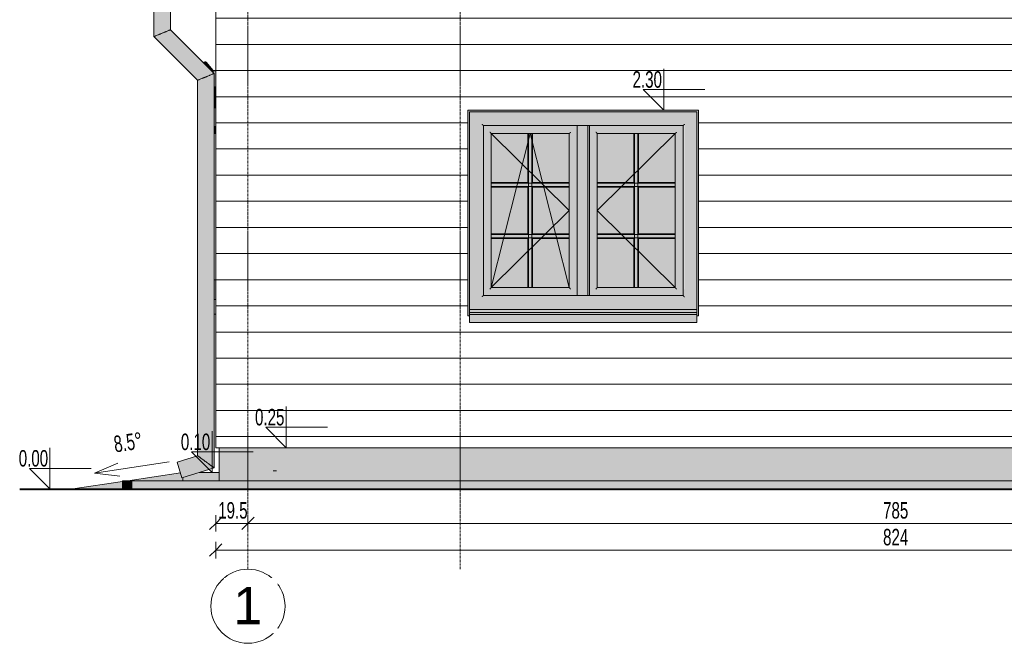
# Model space of a CAD drawing. Header units: centimetres. Extents: x 63272 to 70946, y -123 to 53714.
# Tile 9 of 50: x 64772 to 65369, y -94 to 285. Entities that reach past the tile are written whole.
import ezdxf

# ---------------------------------------------------------------- set-up
doc = ezdxf.new("R2010")
doc.units = ezdxf.units.CM
doc.linetypes.add('Linia siatki', pattern=[2.2225, 1.27, -0.3175, 0.3175, -0.3175])
for name, color, linetype, lineweight in [('A-ANNO-DIMS', 7, 'Continuous', 5), ('A-ANNO-DIMS-50', 7, 'Continuous', 5), ('A-FLOR', 7, 'Continuous', 5), ('A-FLOR-LEVL', 7, 'Continuous', 5), ('A-GENM', 7, 'Continuous', 5), ('A-GLAZ', 7, 'Continuous', 5), ('A-WALL', 7, 'Continuous', 5), ('A-WALL-PATT', 7, 'Continuous', 5), ('C-TOPO', 7, 'Continuous', 5), ('G-ANNO-DIMS', 7, 'Continuous', 5), ('Ochrona przeciwpożarowa', 7, 'Continuous', 5), ('P-PIPE', 7, 'Continuous', 5), ('S-GRID', 7, 'Continuous', 5), ('S-GRID-IDEN', 7, 'Continuous', 5)]:
    doc.layers.add(name, color=color, linetype=linetype, lineweight=lineweight)
doc.styles.add('Arial', font='arial.ttf', dxfattribs={"height": 22.5})
doc.styles.add('Arial Narrow', font='ARIALN.TTF', dxfattribs={"width": 0.8, "height": 10})
doc.dimstyles.new('standard_wielkość_otworów', dxfattribs={"dimscale": 30.48, "dimtxt": 10.23431, "dimasz": 0.246063, "dimexe": 0.164042, "dimexo": 0.0625, "dimgap": 0, "dimtad": 1, "dimdec": 1, "dimrnd": 0.5, "dimdsep": 46, "dimtxsty": 'Arial Narrow', "dimblk1": 'OBLIQUE', "dimblk2": 'OBLIQUE', "dimsah": 1, "dimcen": 0.09, "dimazin": 0, "dimtfac": 1, "dimtdec": 4, "dimtix": 1, "dimtmove": 0, "dimatfit": 3, "dimfxl": 0.164042, "dimfxlon": 1, "dimtvp": 1, "dimtolj": 1, "dimtzin": 0, "dimarcsym": 2})
pattern_1 = [(0, (65110.82, 0), (0, 15.875), [])]

# ---------------------------------------------------------------- blocks, each defined once
blk = doc.blocks.new('PWP - Typ 1-8810169-Elewacja w osi B - Wschodnia')
at = {"layer": 'Ochrona przeciwpożarowa', "true_color": 0xff0000}
blk.add_hatch(color=1, dxfattribs=at).paths.add_polyline_path([(65507.06, 115), (65508.06, 115), (65508.06, 127), (65507.06, 127), (65507.06, 124.26)])
at = {"layer": 'Ochrona przeciwpożarowa'}
for p, q in [((65507.06, 127), (65508.06, 127)), ((65508.06, 115), (65507.06, 115))]:
    blk.add_line(p, q, dxfattribs=at)
blk = doc.blocks.new('Uchwyt na flagę - Typ 1-9009511-Elewacja w osi B - Wschodnia')
at = {"layer": 'A-GENM', "true_color": 0x7f7f7f}
for points in [[(65501.64, 257.65), (65502.07, 258.3), (65502.13, 258.42), (65502.23, 258.77), (65502.22, 259.02), (65502.07, 259.2), (65501.8, 259.26), (65501.42, 259.2), (65500.97, 259.02), (65500.56, 258.73), (65501.63, 257.67)], [(65506.56, 252.73), (65506.55, 254.03), (65502.22, 259.02), (65502.23, 258.74), (65502.06, 258.28), (65501.64, 257.65), (65506.39, 252.9)], [(65506.73, 253.54), (65508.06, 253.54), (65508.06, 254.04), (65506.56, 254), (65506.59, 253.54)], [(65507.15, 244.54), (65508.06, 244.54), (65508.06, 253.54), (65506.56, 253.5), (65506.59, 252.7), (65507.06, 252.16), (65507.06, 244.54)], [(65507.15, 244.04), (65508.06, 244.06), (65508.06, 244.54), (65507.06, 244.5), (65507.06, 244.04)]]:
    blk.add_hatch(color=8, dxfattribs=at).paths.add_polyline_path(points)
at = {"layer": 'A-GENM'}
for p, q in [((65506.56, 254.04), (65502.15, 259.13)), ((65506.56, 254.04), (65502.15, 259.13)), ((65508.06, 254.04), (65506.56, 254.04)), ((65506.56, 254.04), (65506.56, 253.54)), ((65506.56, 252.73), (65506.56, 253.54)), ((65507.06, 244.04), (65508.06, 244.04))]:
    blk.add_line(p, q, dxfattribs=at)
for start_param, end_param in [(5.193162, 7.426075), (6.167036, 6.401902)]:
    blk.add_ellipse((65500.26, 257.49), major_axis=(1.89, 1.64), ratio=0.353553, start_param=start_param, end_param=end_param, dxfattribs=at)
blk = doc.blocks.new('Windows_S9000-Double-Vent-Window-with-Sashbars - O3 Windows_S9000-Double-Vent-Window-with-Sashbars 2-9090604-Elewacja w osi B - Wschodnia')
at = {"layer": 'A-GLAZ', "true_color": 0x7f7f7f}
blk.add_hatch(color=8, dxfattribs=at).paths.add_polyline_path([(65661.06, 105), (65662.06, 105), (65662.06, 229), (65800.06, 229), (65800.06, 105), (65801.06, 105), (65801.06, 230), (65661.06, 230), (65661.06, 105.96)])
at = {"layer": 'A-GLAZ', "true_color": 0x383e42}
h = blk.add_hatch(color=250, dxfattribs=at)
h.paths.add_polyline_path([(65768.69, 109), (65800.06, 109), (65800.06, 229), (65662.06, 229), (65662.06, 109), (65750.62, 109)])
h.paths.add_polyline_path([(65696.39, 116.57), (65669.63, 116.57), (65669.63, 221.43), (65792.5, 221.43), (65792.5, 116.57), (65705.43, 116.57)])
for points in [[(65669.63, 116.57), (65670.21, 117.14), (65670.21, 220.86), (65669.63, 221.38), (65669.63, 116.62)], [(65751.75, 220.86), (65791.92, 220.86), (65792.44, 221.43), (65669.68, 221.38), (65670.21, 220.86), (65750.62, 220.86)], [(65792.5, 116.57), (65792.44, 221.38), (65791.92, 220.86), (65791.92, 117.14), (65792.44, 116.62)], [(65670.21, 117.14), (65670.46, 117.4), (65670.46, 220.6), (65670.21, 220.86), (65670.21, 117.4)], [(65728.76, 220.6), (65791.66, 220.6), (65791.92, 220.86), (65670.21, 220.86), (65670.46, 220.6), (65728.26, 220.6)], [(65674.43, 121.37), (65675.01, 121.94), (65675.01, 216.06), (65674.43, 216.63), (65674.43, 121.41)], [(65722.82, 216.06), (65723.4, 216.63), (65674.43, 216.63), (65675.01, 216.06), (65722.56, 216.06)], [(65675.01, 121.94), (65675.26, 122.2), (65675.26, 215.8), (65675.01, 216.06), (65675.01, 122.2)], [(65722.56, 215.8), (65722.82, 216.06), (65675.01, 216.06), (65675.26, 215.8), (65718.98, 215.8)], [(65699.92, 122.2), (65699.92, 215.8), (65697.9, 215.8), (65697.9, 122.2)], [(65722.82, 121.94), (65722.82, 216.06), (65722.56, 215.8), (65722.56, 122.2)], [(65723.4, 121.37), (65723.4, 216.63), (65722.82, 216.06), (65722.82, 121.94), (65723.28, 121.48)], [(65727.62, 117.4), (65727.62, 220.6), (65727.33, 220.57), (65727.36, 117.4)], [(65727.62, 117.4), (65728.2, 117.4), (65728.2, 220.6), (65727.62, 220.6), (65727.62, 118.56)], [(65732.54, 117.4), (65733.93, 117.4), (65733.93, 220.6), (65728.2, 220.6), (65728.2, 117.4)], [(65734.06, 117.4), (65734.51, 117.4), (65734.46, 220.6), (65733.93, 220.6), (65733.93, 117.4)], [(65734.76, 117.4), (65734.76, 220.6), (65734.51, 220.6), (65734.51, 117.4)], [(65738.73, 121.37), (65739.31, 121.94), (65739.31, 216.06), (65738.73, 216.63), (65738.73, 121.41)], [(65764.22, 216.06), (65787.12, 216.06), (65787.7, 216.63), (65738.73, 216.63), (65739.31, 216.06), (65762.2, 216.06)], [(65739.31, 121.94), (65739.56, 122.2), (65739.56, 215.8), (65739.31, 216.06), (65739.31, 122.2)], [(65786.86, 215.8), (65787.12, 216.06), (65739.31, 216.06), (65739.56, 215.8), (65786.77, 215.8)], [(65764.22, 122.2), (65764.22, 215.8), (65762.2, 215.8), (65762.2, 122.2)], [(65787.12, 121.94), (65787.12, 216.06), (65786.86, 215.8), (65786.86, 122.2)], [(65787.7, 121.37), (65787.7, 216.63), (65787.12, 216.06), (65787.12, 121.94), (65787.65, 121.41)], [(65791.92, 117.14), (65791.92, 220.86), (65791.66, 220.6), (65791.66, 117.4)], [(65687.35, 121.37), (65723.4, 121.37), (65722.82, 121.94), (65675.01, 121.94), (65674.43, 121.37), (65678.31, 121.37)], [(65678.31, 121.94), (65722.82, 121.94), (65722.56, 122.2), (65675.26, 122.2), (65675.01, 121.94), (65675.26, 121.94)], [(65764.22, 121.37), (65787.65, 121.41), (65787.12, 121.94), (65739.31, 121.94), (65738.73, 121.37), (65762.2, 121.37)], [(65786.77, 121.94), (65787.12, 121.94), (65786.86, 122.2), (65739.56, 122.2), (65739.31, 121.94), (65777.73, 121.94)], [(65669.63, 116.57), (65792.44, 116.62), (65791.92, 117.14), (65670.21, 117.14), (65669.68, 116.62)], [(65791.92, 117.14), (65791.66, 117.4), (65670.46, 117.4), (65670.21, 117.14), (65791.66, 117.14)]]:
    blk.add_hatch(color=250, dxfattribs=at).paths.add_polyline_path(points)
h = blk.add_hatch(color=250, dxfattribs=at)
h.paths.add_polyline_path([(65687.35, 117.4), (65727.33, 117.43), (65727.33, 220.6), (65670.46, 220.6), (65670.46, 117.4), (65678.31, 117.4)])
h.paths.add_polyline_path([(65723.4, 121.37), (65674.43, 121.41), (65674.43, 216.63), (65723.4, 216.63), (65723.4, 124.26)])
at = {"layer": 'A-GLAZ', "true_color": 0xd7f2ff}
h = blk.add_hatch(color=7, dxfattribs=at)
h.paths.add_polyline_path([(65714.46, 122.2), (65722.56, 122.2), (65722.56, 215.8), (65700.3, 215.8), (65700.3, 185.98), (65722.56, 185.98), (65722.56, 183.22), (65700.3, 183.22), (65700.3, 154.78), (65722.56, 154.78), (65722.56, 152.02), (65700.3, 152.02), (65700.3, 122.2), (65705.43, 122.2)])
h.paths.add_polyline_path([(65678.31, 122.2), (65697.53, 122.2), (65697.53, 152.02), (65675.26, 152.02), (65675.26, 122.2)])
h.paths.add_polyline_path([(65697.53, 154.78), (65697.53, 183.22), (65675.26, 183.22), (65675.26, 154.78), (65678.31, 154.78)])
h.paths.add_polyline_path([(65697.53, 185.98), (65697.53, 215.8), (65675.26, 215.8), (65675.26, 185.98), (65678.31, 185.98)])
at = {"layer": 'A-GLAZ', "true_color": 0x383e42}
h = blk.add_hatch(color=250, dxfattribs=at)
h.paths.add_polyline_path([(65697.63, 122.2), (65697.9, 122.2), (65697.9, 152.39), (65697.53, 152.02), (65697.53, 122.2)])
h.paths.add_polyline_path([(65697.9, 154.41), (65697.9, 183.59), (65697.53, 183.22), (65697.53, 154.78)])
h.paths.add_polyline_path([(65697.9, 185.61), (65697.9, 215.8), (65697.53, 215.8), (65697.53, 185.98)])
h = blk.add_hatch(color=250, dxfattribs=at)
h.paths.add_polyline_path([(65700.19, 122.2), (65700.3, 122.2), (65700.3, 152.02), (65699.92, 152.39), (65699.92, 122.2), (65700.15, 122.2)])
h.paths.add_polyline_path([(65699.92, 154.41), (65700.3, 154.78), (65700.3, 183.22), (65699.92, 183.59), (65699.92, 181.29)])
h.paths.add_polyline_path([(65699.92, 185.61), (65700.3, 185.98), (65700.3, 215.8), (65699.92, 215.8), (65699.92, 204.1)])
h = blk.add_hatch(color=250, dxfattribs=at)
h.paths.add_polyline_path([(65791.66, 117.4), (65791.66, 220.6), (65734.76, 220.6), (65734.76, 117.4), (65791.29, 117.4)])
h.paths.add_polyline_path([(65787.7, 121.37), (65738.73, 121.41), (65738.73, 216.63), (65787.7, 216.63), (65787.7, 121.41)])
at = {"layer": 'A-GLAZ', "true_color": 0xd7f2ff}
h = blk.add_hatch(color=7, dxfattribs=at)
h.paths.add_polyline_path([(65750.62, 122.2), (65761.83, 122.2), (65761.83, 152.02), (65739.56, 152.02), (65739.56, 122.2), (65741.58, 122.2)])
h.paths.add_polyline_path([(65786.77, 122.2), (65786.86, 122.2), (65786.86, 152.02), (65764.6, 152.02), (65764.6, 122.2), (65777.73, 122.2)])
h.paths.add_polyline_path([(65750.62, 154.78), (65761.83, 154.78), (65761.83, 183.22), (65739.56, 183.22), (65739.56, 154.78), (65741.58, 154.78)])
h.paths.add_polyline_path([(65764.6, 154.78), (65786.86, 154.78), (65786.86, 183.22), (65764.6, 183.22), (65764.6, 181.29)])
h.paths.add_polyline_path([(65764.6, 185.98), (65786.86, 185.98), (65786.86, 215.8), (65739.56, 215.8), (65739.56, 185.98), (65761.83, 185.98), (65761.83, 215.8), (65764.6, 215.8), (65764.6, 204.1)])
at = {"layer": 'A-GLAZ', "true_color": 0x383e42}
h = blk.add_hatch(color=250, dxfattribs=at)
h.paths.add_polyline_path([(65761.97, 122.2), (65762.2, 122.2), (65762.2, 152.39), (65761.83, 152.02), (65761.83, 122.2), (65761.97, 122.2)])
h.paths.add_polyline_path([(65762.2, 154.41), (65762.2, 183.59), (65761.83, 183.22), (65761.83, 154.78)])
h.paths.add_polyline_path([(65762.2, 185.61), (65762.2, 215.8), (65761.83, 215.8), (65761.83, 185.98)])
h = blk.add_hatch(color=250, dxfattribs=at)
h.paths.add_polyline_path([(65764.22, 122.2), (65764.6, 122.2), (65764.6, 152.02), (65764.22, 152.39), (65764.22, 122.2)])
h.paths.add_polyline_path([(65764.22, 154.41), (65764.6, 154.78), (65764.6, 183.22), (65764.22, 183.59), (65764.22, 181.29)])
h.paths.add_polyline_path([(65764.22, 185.61), (65764.6, 185.98), (65764.6, 215.8), (65764.22, 215.8), (65764.22, 204.1)])
h = blk.add_hatch(color=250, dxfattribs=at)
h.paths.add_polyline_path([(65697.9, 185.61), (65697.53, 185.98), (65675.26, 185.98), (65675.26, 185.61), (65697.53, 185.61)])
h.paths.add_polyline_path([(65722.56, 185.61), (65722.56, 185.98), (65700.3, 185.98), (65699.92, 185.61), (65714.46, 185.61)])
h = blk.add_hatch(color=250, dxfattribs=at)
h.paths.add_polyline_path([(65678.31, 183.59), (65697.9, 183.59), (65697.9, 185.61), (65675.26, 185.61), (65675.26, 183.59)])
h.paths.add_polyline_path([(65722.56, 183.59), (65722.56, 185.61), (65699.92, 185.61), (65699.92, 183.59), (65714.46, 183.59)])
h = blk.add_hatch(color=250, dxfattribs=at)
h.paths.add_polyline_path([(65762.2, 185.61), (65761.83, 185.98), (65739.56, 185.98), (65739.56, 185.61), (65761.83, 185.61)])
h.paths.add_polyline_path([(65786.86, 185.61), (65786.86, 185.98), (65764.6, 185.98), (65764.22, 185.61), (65786.77, 185.61)])
h = blk.add_hatch(color=250, dxfattribs=at)
h.paths.add_polyline_path([(65750.62, 183.59), (65762.2, 183.59), (65762.2, 185.61), (65739.56, 185.61), (65739.56, 183.59), (65741.58, 183.59)])
h.paths.add_polyline_path([(65786.86, 183.59), (65786.86, 185.61), (65764.22, 185.61), (65764.22, 183.59), (65786.77, 183.59)])
h = blk.add_hatch(color=250, dxfattribs=at)
h.paths.add_polyline_path([(65714.46, 183.22), (65722.56, 183.22), (65722.56, 183.59), (65699.92, 183.59), (65700.3, 183.22)])
h.paths.add_polyline_path([(65678.31, 183.22), (65697.53, 183.22), (65697.9, 183.59), (65675.26, 183.59), (65675.26, 183.22)])
h = blk.add_hatch(color=250, dxfattribs=at)
h.paths.add_polyline_path([(65764.6, 183.22), (65786.86, 183.22), (65786.86, 183.59), (65764.22, 183.59)])
h.paths.add_polyline_path([(65750.62, 183.22), (65761.83, 183.22), (65762.2, 183.59), (65739.56, 183.59), (65739.56, 183.22), (65741.58, 183.22)])
h = blk.add_hatch(color=250, dxfattribs=at)
h.paths.add_polyline_path([(65697.9, 154.41), (65697.53, 154.78), (65675.26, 154.78), (65675.26, 154.41), (65697.53, 154.41)])
h.paths.add_polyline_path([(65722.56, 154.41), (65722.56, 154.78), (65700.3, 154.78), (65699.92, 154.41), (65714.46, 154.41)])
h = blk.add_hatch(color=250, dxfattribs=at)
h.paths.add_polyline_path([(65678.31, 152.39), (65697.9, 152.39), (65697.9, 154.41), (65675.26, 154.41), (65675.26, 152.39)])
h.paths.add_polyline_path([(65722.56, 152.39), (65722.56, 154.41), (65699.92, 154.41), (65699.92, 152.39), (65714.46, 152.39)])
h = blk.add_hatch(color=250, dxfattribs=at)
h.paths.add_polyline_path([(65714.46, 152.02), (65722.56, 152.02), (65722.56, 152.39), (65699.92, 152.39), (65700.3, 152.02)])
h.paths.add_polyline_path([(65678.31, 152.02), (65697.53, 152.02), (65697.9, 152.39), (65675.26, 152.39), (65675.26, 152.02)])
h = blk.add_hatch(color=250, dxfattribs=at)
h.paths.add_polyline_path([(65762.2, 154.41), (65761.83, 154.78), (65739.56, 154.78), (65739.56, 154.41), (65761.83, 154.41)])
h.paths.add_polyline_path([(65786.86, 154.41), (65786.86, 154.78), (65764.6, 154.78), (65764.22, 154.41), (65786.77, 154.41)])
h = blk.add_hatch(color=250, dxfattribs=at)
h.paths.add_polyline_path([(65739.56, 152.39), (65762.2, 152.39), (65762.2, 154.41), (65739.56, 154.41), (65739.56, 152.78)])
h.paths.add_polyline_path([(65786.77, 152.39), (65786.86, 152.39), (65786.86, 154.41), (65764.22, 154.41), (65764.22, 152.39)])
h = blk.add_hatch(color=250, dxfattribs=at)
h.paths.add_polyline_path([(65764.6, 152.02), (65786.86, 152.02), (65786.86, 152.39), (65764.22, 152.39)])
h.paths.add_polyline_path([(65750.62, 152.02), (65761.83, 152.02), (65762.2, 152.39), (65739.56, 152.39), (65739.56, 152.02), (65741.58, 152.02)])
at = {"layer": 'A-GLAZ', "true_color": 0x787878}
for points in [[(65792.5, 107.15), (65800.06, 107.15), (65800.06, 109), (65662.06, 109), (65662.06, 107.15), (65786.77, 107.15)], [(65674.86, 105.96), (65800.06, 106), (65800.06, 107.15), (65662.06, 107.15), (65662.06, 105.96), (65669.63, 105.96)], [(65741.58, 101.24), (65800.06, 101.24), (65800.06, 105.96), (65662.06, 105.96), (65662.06, 101.24), (65732.54, 101.24)], [(65662.06, 101.14), (65800.06, 101.19), (65800.06, 101.24), (65662.06, 101.19), (65662.06, 101.14)]]:
    blk.add_hatch(color=8, dxfattribs=at).paths.add_polyline_path(points)
at = {"layer": 'A-GLAZ'}
for p, q in [((65662.06, 229), (65800.06, 229)), ((65662.06, 109), (65662.06, 229)), ((65800.06, 229), (65800.06, 109)), ((65670.46, 220.6), (65670.21, 220.86)), ((65670.46, 117.4), (65670.46, 220.6)), ((65670.46, 220.6), (65727.36, 220.6)), ((65675.26, 215.8), (65675.01, 216.06)), ((65675.26, 122.2), (65698.91, 215.8)), ((65675.26, 215.8), (65722.56, 169)), ((65675.26, 215.8), (65675.26, 185.84)), ((65697.67, 215.8), (65675.26, 215.8)), ((65697.53, 215.8), (65697.53, 185.98)), ((65697.63, 215.8), (65697.9, 215.8)), ((65697.9, 215.8), (65699.92, 215.8)), ((65697.9, 215.8), (65697.9, 122.2)), ((65698.91, 215.8), (65722.56, 122.2)), ((65699.92, 215.8), (65700.19, 215.8)), ((65699.92, 215.8), (65699.92, 122.2)), ((65722.56, 215.8), (65700.15, 215.8)), ((65700.3, 185.98), (65700.3, 215.8)), ((65722.82, 216.06), (65722.56, 215.8)), ((65722.56, 185.84), (65722.56, 215.8)), ((65727.33, 220.6), (65727.33, 117.4)), ((65727.33, 220.6), (65727.62, 220.6)), ((65727.33, 117.4), (65727.33, 220.6)), ((65728.2, 220.6), (65727.62, 220.6)), ((65728.2, 220.6), (65733.93, 220.6)), ((65734.51, 220.6), (65733.93, 220.6)), ((65733.93, 220.6), (65733.93, 117.4)), ((65734.51, 220.6), (65734.76, 220.6)), ((65734.76, 220.6), (65734.76, 117.4)), ((65734.76, 220.6), (65791.66, 220.6)), ((65739.56, 215.8), (65739.31, 216.06)), ((65786.86, 215.8), (65739.56, 169)), ((65739.56, 215.8), (65739.56, 185.84)), ((65761.97, 215.8), (65739.56, 215.8)), ((65761.83, 215.8), (65761.83, 185.98)), ((65761.93, 215.8), (65762.2, 215.8)), ((65762.2, 215.8), (65764.22, 215.8)), ((65762.2, 215.8), (65762.2, 122.2)), ((65764.22, 215.8), (65764.49, 215.8)), ((65764.22, 215.8), (65764.22, 122.2)), ((65786.86, 215.8), (65764.45, 215.8)), ((65764.6, 185.98), (65764.6, 215.8)), ((65787.12, 216.06), (65786.86, 215.8)), ((65786.86, 185.84), (65786.86, 215.8)), ((65791.92, 220.86), (65791.66, 220.6)), ((65791.66, 220.6), (65791.66, 117.4)), ((65675.26, 185.98), (65697.53, 185.98)), ((65675.26, 185.61), (65675.26, 185.88)), ((65675.26, 183.59), (65675.26, 185.61)), ((65675.26, 185.61), (65722.56, 185.61)), ((65700.3, 185.98), (65722.56, 185.98)), ((65722.56, 185.88), (65722.56, 185.61)), ((65722.56, 185.61), (65722.56, 183.59)), ((65739.56, 185.98), (65761.83, 185.98)), ((65739.56, 185.61), (65739.56, 185.88)), ((65739.56, 183.59), (65739.56, 185.61)), ((65739.56, 185.61), (65786.86, 185.61)), ((65764.6, 185.98), (65786.86, 185.98)), ((65786.86, 185.88), (65786.86, 185.61)), ((65786.86, 185.61), (65786.86, 183.59)), ((65675.26, 183.32), (65675.26, 183.59)), ((65675.26, 183.59), (65722.56, 183.59)), ((65675.26, 183.36), (65675.26, 154.64)), ((65697.53, 183.22), (65675.26, 183.22)), ((65697.53, 183.22), (65697.53, 154.78)), ((65722.56, 183.22), (65700.3, 183.22)), ((65700.3, 154.78), (65700.3, 183.22)), ((65722.56, 183.59), (65722.56, 183.32)), ((65722.56, 154.64), (65722.56, 183.36)), ((65739.56, 183.32), (65739.56, 183.59)), ((65739.56, 183.59), (65786.86, 183.59)), ((65739.56, 183.36), (65739.56, 154.64)), ((65761.83, 183.22), (65739.56, 183.22)), ((65761.83, 183.22), (65761.83, 154.78)), ((65786.86, 183.22), (65764.6, 183.22)), ((65764.6, 154.78), (65764.6, 183.22)), ((65786.86, 183.59), (65786.86, 183.32)), ((65786.86, 154.64), (65786.86, 183.36)), ((65722.56, 169), (65675.26, 122.2)), ((65739.56, 169), (65786.86, 122.2)), ((65675.26, 154.78), (65697.53, 154.78)), ((65675.26, 154.41), (65675.26, 154.68)), ((65675.26, 152.39), (65675.26, 154.41)), ((65675.26, 154.41), (65722.56, 154.41)), ((65675.26, 152.12), (65675.26, 152.39)), ((65675.26, 152.39), (65722.56, 152.39)), ((65675.26, 152.16), (65675.26, 122.2)), ((65697.53, 152.02), (65675.26, 152.02)), ((65697.53, 152.02), (65697.53, 122.2)), ((65700.3, 154.78), (65722.56, 154.78)), ((65700.3, 122.2), (65700.3, 152.02)), ((65722.56, 152.02), (65700.3, 152.02)), ((65722.56, 154.68), (65722.56, 154.41)), ((65722.56, 154.41), (65722.56, 152.39)), ((65722.56, 152.39), (65722.56, 152.12)), ((65722.56, 122.2), (65722.56, 152.16)), ((65739.56, 154.78), (65761.83, 154.78)), ((65739.56, 154.41), (65739.56, 154.68)), ((65739.56, 152.39), (65739.56, 154.41)), ((65739.56, 154.41), (65786.86, 154.41)), ((65739.56, 152.12), (65739.56, 152.39)), ((65739.56, 152.39), (65786.86, 152.39)), ((65739.56, 152.16), (65739.56, 122.2)), ((65761.83, 152.02), (65739.56, 152.02)), ((65761.83, 152.02), (65761.83, 122.2)), ((65764.6, 154.78), (65786.86, 154.78)), ((65786.86, 152.02), (65764.6, 152.02)), ((65764.6, 122.2), (65764.6, 152.02)), ((65786.86, 154.68), (65786.86, 154.41)), ((65786.86, 154.41), (65786.86, 152.39)), ((65786.86, 152.39), (65786.86, 152.12)), ((65786.86, 122.2), (65786.86, 152.16)), ((65675.26, 122.2), (65675.01, 121.94)), ((65675.26, 122.2), (65697.67, 122.2)), ((65697.9, 122.2), (65697.63, 122.2)), ((65699.92, 122.2), (65697.9, 122.2)), ((65700.19, 122.2), (65699.92, 122.2)), ((65700.15, 122.2), (65722.56, 122.2)), ((65722.56, 122.2), (65722.82, 121.94)), ((65739.56, 122.2), (65739.31, 121.94)), ((65739.56, 122.2), (65761.97, 122.2)), ((65762.2, 122.2), (65761.93, 122.2)), ((65764.22, 122.2), (65762.2, 122.2)), ((65764.49, 122.2), (65764.22, 122.2)), ((65764.45, 122.2), (65786.86, 122.2)), ((65786.86, 122.2), (65787.12, 121.94)), ((65670.21, 117.14), (65670.46, 117.4)), ((65727.36, 117.4), (65670.46, 117.4)), ((65727.62, 117.4), (65727.33, 117.4)), ((65727.62, 117.4), (65728.2, 117.4)), ((65733.93, 117.4), (65728.2, 117.4)), ((65733.93, 117.4), (65734.51, 117.4)), ((65734.76, 117.4), (65734.51, 117.4)), ((65791.66, 117.4), (65734.76, 117.4)), ((65791.92, 117.14), (65791.66, 117.4)), ((65800.06, 109), (65662.06, 109)), ((65662.06, 107.15), (65662.06, 109)), ((65800.06, 109), (65800.06, 107.15)), ((65662.06, 105.96), (65662.06, 107.15)), ((65800.06, 107.15), (65662.06, 107.15)), ((65662.06, 101.24), (65662.06, 105.96)), ((65800.06, 105.96), (65662.06, 105.96)), ((65800.06, 107.15), (65800.06, 105.96)), ((65800.06, 105.96), (65800.06, 101.24)), ((65662.06, 101.24), (65662.06, 101.14)), ((65662.06, 101.14), (65800.06, 101.14)), ((65800.06, 101.14), (65800.06, 101.24))]:
    blk.add_line(p, q, dxfattribs=at)
for points, knots in [([(65670.21, 220.86), (65670.19, 220.87), (65670.16, 220.9), (65670.1, 220.96), (65670.06, 221), (65670.02, 221.04), (65669.99, 221.07), (65669.96, 221.1), (65669.92, 221.15), (65669.86, 221.2), (65669.76, 221.3), (65669.68, 221.38), (65669.63, 221.43)], [-1, -1, -1, -1, -0.8, -0.7, -0.6, -0.55, -0.5, -0.45, -0.4, -0.3, -0.2, 0, 0, 0, 0]), ([(65792.5, 221.43), (65792.44, 221.38), (65792.37, 221.3), (65792.27, 221.2), (65792.21, 221.15), (65792.16, 221.1), (65792.12, 221.06), (65792.08, 221.02), (65792.05, 220.98), (65792.01, 220.95), (65791.96, 220.9), (65791.93, 220.87), (65791.92, 220.86)], [0, 0, 0, 0, 0.2, 0.3, 0.4, 0.45, 0.5, 0.6, 0.65, 0.7, 0.8, 1, 1, 1, 1]), ([(65675.01, 216.06), (65674.99, 216.07), (65674.96, 216.1), (65674.91, 216.16), (65674.86, 216.2), (65674.82, 216.24), (65674.79, 216.27), (65674.76, 216.3), (65674.72, 216.35), (65674.66, 216.4), (65674.56, 216.5), (65674.48, 216.58), (65674.43, 216.63)], [0, 0, 0, 0, 0.2, 0.3, 0.4, 0.45, 0.5, 0.55, 0.6, 0.7, 0.8, 1, 1, 1, 1]), ([(65723.4, 216.63), (65723.34, 216.58), (65723.27, 216.5), (65723.17, 216.4), (65723.11, 216.35), (65723.06, 216.3), (65723.02, 216.26), (65722.98, 216.22), (65722.95, 216.18), (65722.91, 216.15), (65722.86, 216.1), (65722.83, 216.07), (65722.82, 216.06)], [-1, -1, -1, -1, -0.8, -0.7, -0.6, -0.55, -0.5, -0.4, -0.35, -0.3, -0.2, 0, 0, 0, 0]), ([(65739.31, 216.06), (65739.29, 216.07), (65739.26, 216.1), (65739.21, 216.16), (65739.16, 216.2), (65739.12, 216.24), (65739.09, 216.27), (65739.06, 216.3), (65739.02, 216.35), (65738.96, 216.4), (65738.86, 216.5), (65738.78, 216.58), (65738.73, 216.63)], [0, 0, 0, 0, 0.2, 0.3, 0.4, 0.45, 0.5, 0.55, 0.6, 0.7, 0.8, 1, 1, 1, 1]), ([(65787.7, 216.63), (65787.64, 216.58), (65787.57, 216.5), (65787.47, 216.4), (65787.41, 216.35), (65787.36, 216.3), (65787.32, 216.26), (65787.28, 216.22), (65787.25, 216.18), (65787.21, 216.15), (65787.16, 216.1), (65787.13, 216.07), (65787.12, 216.06)], [-1, -1, -1, -1, -0.8, -0.7, -0.6, -0.55, -0.5, -0.4, -0.35, -0.3, -0.2, 0, 0, 0, 0]), ([(65675.01, 121.94), (65674.99, 121.93), (65674.96, 121.9), (65674.91, 121.84), (65674.86, 121.8), (65674.82, 121.76), (65674.79, 121.73), (65674.76, 121.7), (65674.72, 121.65), (65674.66, 121.6), (65674.56, 121.5), (65674.48, 121.42), (65674.43, 121.37)], [0, 0, 0, 0, 0.2, 0.3, 0.4, 0.45, 0.5, 0.55, 0.6, 0.7, 0.8, 1, 1, 1, 1]), ([(65722.82, 121.94), (65722.83, 121.93), (65722.86, 121.9), (65722.92, 121.84), (65722.96, 121.8), (65723, 121.76), (65723.03, 121.73), (65723.06, 121.7), (65723.11, 121.65), (65723.17, 121.6), (65723.27, 121.5), (65723.34, 121.42), (65723.4, 121.37)], [0, 0, 0, 0, 0.2, 0.3, 0.4, 0.45, 0.5, 0.55, 0.6, 0.7, 0.8, 1, 1, 1, 1]), ([(65739.31, 121.94), (65739.29, 121.93), (65739.26, 121.9), (65739.21, 121.84), (65739.16, 121.8), (65739.12, 121.76), (65739.09, 121.73), (65739.06, 121.7), (65739.02, 121.65), (65738.96, 121.6), (65738.86, 121.5), (65738.78, 121.42), (65738.73, 121.37)], [0, 0, 0, 0, 0.2, 0.3, 0.4, 0.45, 0.5, 0.55, 0.6, 0.7, 0.8, 1, 1, 1, 1]), ([(65787.12, 121.94), (65787.13, 121.93), (65787.16, 121.9), (65787.22, 121.84), (65787.26, 121.8), (65787.3, 121.76), (65787.33, 121.73), (65787.36, 121.7), (65787.41, 121.65), (65787.47, 121.6), (65787.57, 121.5), (65787.64, 121.42), (65787.7, 121.37)], [0, 0, 0, 0, 0.2, 0.3, 0.4, 0.45, 0.5, 0.55, 0.6, 0.7, 0.8, 1, 1, 1, 1]), ([(65669.63, 116.57), (65669.68, 116.62), (65669.76, 116.7), (65669.86, 116.8), (65669.92, 116.85), (65669.96, 116.9), (65670, 116.94), (65670.04, 116.98), (65670.08, 117.02), (65670.11, 117.05), (65670.16, 117.1), (65670.19, 117.13), (65670.21, 117.14)], [0, 0, 0, 0, 0.2, 0.3, 0.4, 0.45, 0.5, 0.6, 0.65, 0.7, 0.8, 1, 1, 1, 1]), ([(65792.5, 116.57), (65792.44, 116.62), (65792.37, 116.7), (65792.27, 116.8), (65792.21, 116.85), (65792.16, 116.9), (65792.12, 116.94), (65792.08, 116.98), (65792.05, 117.02), (65792.01, 117.05), (65791.96, 117.1), (65791.93, 117.13), (65791.92, 117.14)], [0, 0, 0, 0, 0.2, 0.3, 0.4, 0.45, 0.5, 0.6, 0.65, 0.7, 0.8, 1, 1, 1, 1])]:
    blk.add_open_spline(points, degree=3, knots=knots, dxfattribs=at)
blk = doc.blocks.new('ARu Rura spustowa okrągła ___FK_04_0 - Na ziemię _φ10_-9218120-Elewacja w osi B - Wschodnia')
at = {"layer": 'P-PIPE', "true_color": 0x383e42}
for points in [[(65470.55, 274.6), (65480.55, 278.75), (65480.55, 302.33), (65478.42, 302.33), (65478.42, 319.33), (65480.55, 319.33), (65480.55, 321.11), (65470.55, 321.11), (65470.57, 313.99), (65470.8, 313.81), (65472.01, 313.25), (65473.05, 313.05), (65474.25, 313.11), (65475.36, 313.44), (65476.42, 314.1), (65477.18, 314.84), (65477.8, 315.85), (65478.15, 316.98), (65478.19, 318.29), (65477.98, 319.33), (65478.19, 319.33), (65478.41, 318.12), (65478.33, 316.9), (65477.95, 315.73), (65477.18, 314.57), (65476.34, 313.78), (65475.31, 313.21), (65474.18, 312.89), (65472.95, 312.85), (65471.75, 313.12), (65470.55, 313.66), (65470.55, 274.68)], [(65497.06, 248.09), (65507.06, 252.23), (65480.55, 278.75), (65470.55, 274.6), (65496.99, 248.16)], [(65507.06, 12.79), (65507.06, 252.23), (65497.06, 248.09), (65497.06, 20.14), (65506.89, 12.92)], [(65487.55, 6.69), (65507.06, 12.79), (65497.06, 20.14), (65484.57, 16.24), (65487.5, 6.86)]]:
    blk.add_hatch(color=250, dxfattribs=at).paths.add_polyline_path(points)
at = {"layer": 'P-PIPE'}
for p, q in [((65470.55, 321.11), (65470.55, 314.01)), ((65480.55, 321.11), (65470.55, 321.11)), ((65480.55, 319.33), (65480.55, 321.11)), ((65470.55, 313.75), (65470.55, 274.6)), ((65480.55, 278.75), (65480.55, 302.33)), ((65507.06, 252.23), (65480.55, 278.75)), ((65470.55, 274.6), (65497.06, 248.09)), ((65507.06, 12.79), (65507.06, 252.23)), ((65497.06, 248.09), (65497.06, 20.14)), ((65497.06, 20.14), (65484.57, 16.24)), ((65484.57, 16.24), (65487.55, 6.69)), ((65487.55, 6.69), (65507.06, 12.79))]:
    blk.add_line(p, q, dxfattribs=at)
for points, knots in [([(65470.55, 274.6), (65470.55, 274.61), (65470.66, 274.65), (65471.17, 274.86), (65471.97, 275.19), (65472.84, 275.56), (65473.63, 275.88), (65474.25, 276.14), (65474.89, 276.4), (65475.55, 276.68), (65476.2, 276.95), (65476.85, 277.21), (65477.47, 277.47), (65478.25, 277.8), (65479.12, 278.16), (65479.93, 278.49), (65480.43, 278.7), (65480.55, 278.75), (65480.55, 278.75)], [0, 0, 0, 0, 0.083333, 0.166667, 0.25, 0.333333, 0.375, 0.416667, 0.458333, 0.5, 0.541667, 0.583333, 0.625, 0.666667, 0.75, 0.833333, 0.916667, 1, 1, 1, 1]), ([(65497.06, 248.09), (65497.06, 248.09), (65497.18, 248.14), (65497.68, 248.35), (65498.49, 248.68), (65499.36, 249.04), (65500.14, 249.37), (65500.76, 249.62), (65501.41, 249.89), (65502.06, 250.16), (65502.72, 250.43), (65503.36, 250.7), (65503.98, 250.96), (65504.77, 251.28), (65505.64, 251.64), (65506.44, 251.98), (65506.95, 252.18), (65507.06, 252.23), (65507.06, 252.23)], [0, 0, 0, 0, 0.083333, 0.166667, 0.25, 0.333333, 0.375, 0.416667, 0.458333, 0.5, 0.541667, 0.583333, 0.625, 0.666667, 0.75, 0.833333, 0.916667, 1, 1, 1, 1]), ([(65497.06, 20.14), (65497.06, 20.14), (65497.18, 20.06), (65497.6, 19.75), (65498.08, 19.39), (65498.52, 19.07), (65499.01, 18.71), (65499.56, 18.31), (65500.14, 17.88), (65500.76, 17.42), (65501.41, 16.95), (65501.95, 16.55), (65502.39, 16.23), (65502.82, 15.91), (65503.25, 15.59), (65503.67, 15.29), (65504.08, 14.98), (65504.57, 14.62), (65505.11, 14.22), (65505.61, 13.86), (65506.04, 13.54), (65506.53, 13.18), (65506.95, 12.87), (65507.06, 12.79), (65507.06, 12.79)], [0, 0, 0, 0, 0.083333, 0.166667, 0.208333, 0.25, 0.291667, 0.333333, 0.375, 0.416667, 0.458333, 0.5, 0.520833, 0.541667, 0.583333, 0.604167, 0.625, 0.666667, 0.708333, 0.75, 0.791667, 0.833333, 0.916667, 1, 1, 1, 1])]:
    blk.add_open_spline(points, degree=3, knots=knots, dxfattribs=at)
blk = doc.blocks.new('Windows_S9000-Double-Vent-Window-with-Sashbars - O3 Windows_S9000-Double-Vent-Window-with-Sashbars 2-V2-Elewacja w osi B - Wschodnia')
at = {"layer": 'A-GLAZ', "true_color": 0x787878}
blk.add_hatch(color=8, dxfattribs=at).paths.add_polyline_path([(65507.06, 106), (65508.06, 106.09), (65508.06, 106.23), (65507.06, 106.18), (65507.06, 106.03)])
at = {"layer": 'A-GLAZ'}
for p, q in [((65508.06, 106.23), (65507.06, 106.18)), ((65507.06, 106), (65508.06, 106.05))]:
    blk.add_line(p, q, dxfattribs=at)
blk = doc.blocks.new('Rampa - Rampa-9231931-Elewacja w osi B - Wschodnia')
at = {"layer": 'A-FLOR-LEVL', "true_color": 0x7f7f7f}
h = blk.add_hatch(color=8, dxfattribs=at)
h.paths.add_polyline_path([(65451.51, -0.11), (65451.51, 4.52), (65421.36, 0), (65421.36, -0.11)])
h.paths.add_polyline_path([(65487.55, 5), (65488.06, 5), (65488.06, 6.85), (65487.55, 6.69), (65486.59, 9.78), (65454.71, 5), (65487.5, 5)])
at = {"layer": 'A-FLOR-LEVL'}
for p, q in [((65454.71, 5), (65486.59, 9.78)), ((65488.06, 5), (65488.06, 6.86)), ((65421.36, 0), (65451.51, 4.52)), ((65421.36, -0.11), (65421.36, 0))]:
    blk.add_line(p, q, dxfattribs=at)
blk = doc.blocks.new('Siatka - M_Symbol siatki - okrąg mniejszy-7853319-Elewacja w osi B - Wschodnia')
at = {"layer": 'S-GRID-IDEN'}
blk.add_circle((65527.61, -71.24), 22.5, dxfattribs=at)
blk = doc.blocks.new('Rzędne punktów - Znacznik rzędnej-817464-Elewacja w osi B - Wschodnia')
at = {"layer": 'G-ANNO-DIMS'}
for p, q in [((66368.92, 0), (66368.92, 25)), ((66356.42, 12.5), (66368.92, 0)), ((66356.42, 12.5), (66393.92, 12.5))]:
    blk.add_line(p, q, dxfattribs=at)
blk = doc.blocks.new('DIMBLOCK7-Elewacja w osi B - Wschodnia')
at = {"layer": 'A-ANNO-DIMS-50', "color": 250, "true_color": 0x303030}
for p, q in [((64890.59, -20.93), (64890.59, -15.93)), ((64890.59, -20.93), (64894.34, -17.18)), ((64910.14, -20.93), (64910.14, -15.93)), ((64910.14, -20.93), (64913.89, -17.18)), ((64890.59, -20.93), (64886.84, -24.68)), ((64890.59, -20.93), (64910.14, -20.93)), ((64890.59, -20.93), (64890.59, -25.93)), ((64910.14, -20.93), (64906.39, -24.68)), ((64910.14, -20.93), (64910.14, -25.93))]:
    blk.add_line(p, q, dxfattribs=at)
at = {"layer": 'A-ANNO-DIMS-50', "color": 0, "insert": (64892.08, -8.01), "char_height": 10, "width": 19.8838, "attachment_point": 1, "line_spacing_factor": 0.974696, "style": 'Arial Narrow'}
blk.add_mtext('19.5', dxfattribs=at)
blk = doc.blocks.new('_Oblique')
at = {"color": 0, "linetype": 'ByBlock', "lineweight": -2}
blk.add_line((-0.5, -0.5), (0.5, 0.5), dxfattribs=at)
blk = doc.blocks.new('DIMBLOCK8-Elewacja w osi B - Wschodnia')
at = {"layer": 'A-ANNO-DIMS-50', "color": 250, "true_color": 0x303030}
for p, q in [((64910.14, -20.93), (64910.14, -15.93)), ((64910.14, -20.93), (64913.89, -17.18)), ((65695.04, -20.93), (65695.04, -15.93)), ((65695.04, -20.93), (65698.79, -17.18)), ((64910.14, -20.93), (64906.39, -24.68)), ((64910.14, -20.93), (65695.04, -20.93)), ((64910.14, -20.93), (64910.14, -25.93)), ((65695.04, -20.93), (65691.29, -24.68)), ((65695.04, -20.93), (65695.04, -25.93))]:
    blk.add_line(p, q, dxfattribs=at)
at = {"layer": 'A-ANNO-DIMS-50', "color": 0, "insert": (65295.52, -8.01), "char_height": 10, "width": 16.9597, "attachment_point": 1, "line_spacing_factor": 0.974696, "style": 'Arial Narrow'}
blk.add_mtext('785', dxfattribs=at)
blk = doc.blocks.new('DIMBLOCK10-Elewacja w osi B - Wschodnia')
at = {"layer": 'A-ANNO-DIMS-50', "color": 250, "true_color": 0x303030}
for p, q in [((64890.59, -37.16), (64890.59, -32.16)), ((64890.59, -37.16), (64894.34, -33.41)), ((65714.59, -37.16), (65714.59, -32.16)), ((65714.59, -37.16), (65718.34, -33.41)), ((64890.59, -37.16), (64886.84, -40.91)), ((64890.59, -37.16), (65714.59, -37.16)), ((64890.59, -37.16), (64890.59, -42.16)), ((65714.59, -37.16), (65710.84, -40.91)), ((65714.59, -37.16), (65714.59, -42.16))]:
    blk.add_line(p, q, dxfattribs=at)
at = {"layer": 'A-ANNO-DIMS-50', "color": 0, "insert": (65295.52, -24.24), "char_height": 10, "width": 16.9597, "attachment_point": 1, "line_spacing_factor": 0.974696, "style": 'Arial Narrow'}
blk.add_mtext('824', dxfattribs=at)

msp = doc.modelspace()

# ---------------------------------------------------------------- hatches: boundary and pattern name
at = {"layer": 'A-FLOR', "true_color": 0xb2b2b2}
msp.add_hatch(color=253, dxfattribs=at).paths.add_polyline_path([(64870.59, 5), (64892.59, 5), (64892.59, 10), (64880.66, 10), (64870.59, 6.85), (64870.59, 5.07)])
at = {"layer": 'A-GENM', "true_color": 0x383e42}
for points in [[(64889.59, 238.28), (64890.59, 238.32), (64890.59, 244.04), (64889.59, 244.02), (64889.59, 238.32)], [(64890.59, 235.83), (64890.59, 238.28), (64889.59, 238.28), (64889.59, 235.83)], [(64889.59, 234.5), (64890.59, 234.5), (64890.59, 235.83), (64889.59, 235.83)], [(64890.59, 234.07), (64890.59, 234.5), (64889.59, 234.5), (64889.59, 234.07)], [(64890.59, 233.44), (64890.59, 234.07), (64889.59, 234.07), (64889.59, 233.44)], [(64889.59, 231.55), (64890.59, 231.55), (64890.59, 233.44), (64889.59, 233.44), (64889.59, 232.62)], [(64890.59, 231.32), (64890.59, 231.55), (64889.59, 231.55), (64889.59, 231.32)], [(64890.59, 231.32), (64890.59, 231.32), (64889.59, 231.32)], [(64889.59, 219.99), (64890.59, 219.99), (64890.59, 231.32), (64889.59, 231.32), (64889.59, 221.21)], [(64890.59, 217.53), (64890.59, 219.99), (64889.59, 219.99), (64889.59, 217.53)], [(64890.59, 216.2), (64890.59, 217.53), (64889.59, 217.53), (64889.59, 216.2)], [(64889.59, 215.78), (64890.59, 215.78), (64890.59, 216.2), (64889.59, 216.2), (64889.59, 216.01)]]:
    msp.add_hatch(color=250, dxfattribs=at).paths.add_polyline_path(points)
at = {"layer": 'A-WALL', "true_color": 0xb2b2b2}
for points in [[(64840.04, -0.11), (64840.04, 5), (64834.04, 5), (64834.04, -0.11)], [(65769.79, -0.12), (65769.79, 5), (64840.04, 5), (64840.04, -0.11), (65747.73, -0.12)]]:
    msp.add_hatch(color=253, dxfattribs=at).paths.add_polyline_path(points)
at = {"layer": 'A-WALL-PATT'}
h = msp.add_hatch(dxfattribs=at)
h.set_pattern_fill('FP_3', color=256, style=0, pattern_type=2)
h.set_pattern_definition(pattern_1)
h.paths.add_polyline_path([(65309.39, 25), (65677.79, 25), (65677.79, 328.25), (65667.79, 334.02), (65674.72, 336.95), (65304.02, 550.97), (65307.24, 542.19), (65302.59, 544.87), (65297.94, 542.19), (65301.16, 550.97), (64930.46, 336.95), (64937.39, 334.02), (64927.39, 328.25), (64927.39, 25), (65304.87, 25)])
h.paths.add_polyline_path([(65560.59, 101.14), (65422.59, 101.19), (65422.59, 105), (65421.59, 105), (65421.59, 230), (65561.59, 230), (65561.59, 105), (65560.59, 105), (65560.59, 101.14)])
h.paths.add_polyline_path([(65178.33, 101.14), (65044.59, 101.19), (65044.59, 105), (65043.59, 105), (65043.59, 230), (65183.59, 230), (65183.59, 105), (65182.59, 105), (65182.59, 101.14)])
h = msp.add_hatch(dxfattribs=at)
h.set_pattern_fill('FP_3', color=256, style=0, pattern_type=2)
h.set_pattern_definition(pattern_1)
h.paths.add_polyline_path([(64890.59, 25), (64927.39, 25), (64927.39, 328.25), (64890.59, 307), (64890.59, 33.02)])
at = {"layer": 'A-WALL-PATT', "true_color": 0x878581}
for points in [[(64916.23, 11), (64927.39, 11), (64927.39, 25), (64892.59, 25), (64892.59, 11), (64898.16, 11)], [(65675.42, 11), (65677.79, 11), (65677.79, 25), (64927.39, 25), (64927.39, 11), (65670.91, 11)], [(64916.23, 5), (64925.39, 5), (64925.39, 11), (64892.59, 11), (64892.59, 5), (64898.16, 5)], [(65677.79, 5), (65679.79, 5), (65679.79, 11), (64925.39, 11), (64925.39, 5), (65675.42, 5)]]:
    msp.add_hatch(color=252, dxfattribs=at).paths.add_polyline_path(points)
at = {"layer": 'C-TOPO', "true_color": 0x808080}
msp.add_hatch(color=8, dxfattribs=at).paths.add_polyline_path([(65250.64, -1.2), (65928.49, -1.2), (65928.49, -0.12), (64771.63, -0.11), (64771.63, -1.2), (65241.6, -1.2)])

# ---------------------------------------------------------------- linework, layer by layer
at = {"layer": 'A-FLOR'}
for p, q in [((64870.59, 6.86), (64870.59, 5)), ((64880.66, 10), (64892.59, 10))]:
    msp.add_line(p, q, dxfattribs=at)
at = {"layer": 'A-GENM'}
for p, q in [((64890.59, 238.28), (64889.58, 238.28)), ((64890.59, 235.83), (64889.59, 235.83)), ((64890.59, 234.5), (64889.59, 234.5)), ((64890.59, 234.07), (64889.59, 234.07)), ((64890.59, 233.44), (64889.59, 233.44)), ((64890.59, 231.55), (64889.59, 231.55)), ((64890.59, 231.32), (64889.59, 231.32)), ((64890.59, 231.32), (64889.59, 231.32)), ((64890.59, 219.99), (64889.59, 219.99)), ((64890.59, 217.53), (64889.59, 217.53)), ((64890.59, 216.2), (64889.59, 216.2)), ((64890.59, 215.78), (64889.59, 215.78))]:
    msp.add_line(p, q, dxfattribs=at)
at = {"layer": 'A-WALL'}
for p, q in [((64890.59, 25), (64890.59, 307)), ((65043.59, 105), (65043.59, 230)), ((65043.59, 230), (65183.59, 230)), ((65183.59, 230), (65183.59, 105)), ((65044.59, 105), (65043.59, 105)), ((65183.59, 105), (65182.59, 105)), ((64890.59, 25), (65714.59, 25)), ((64892.59, 5), (64892.59, 25)), ((64927.39, 11), (64925.39, 11)), ((64834.04, -0.11), (64834.04, 5)), ((65769.79, 5), (64834.04, 5))]:
    msp.add_line(p, q, dxfattribs=at)
at = {"layer": 'C-TOPO', "lineweight": 35}
msp.add_line((65928.49, -0.12), (64771.63, -0.11), dxfattribs=at)
at = {"layer": 'C-TOPO'}
msp.add_line((64771.63, -0.11), (65928.49, -0.12), dxfattribs=at)
at = {"layer": 'G-ANNO-DIMS'}
for p, q in [((64862.35, 16.35), (64816.93, 9.54)), ((64816.93, 9.54), (64831.17, 15.74)), ((64816.93, 9.54), (64832.36, 7.79)), ((64840.04, 0), (64790, 0))]:
    msp.add_line(p, q, dxfattribs=at)
at = {"layer": 'S-GRID', "color": 9, "linetype": 'Linia siatki', "true_color": 0xc0c0c0}
for p, q in [((64910.14, -48.74), (64910.14, 649.07)), ((65038.81, -48.74), (65038.81, 649.07))]:
    msp.add_line(p, q, dxfattribs=at)

# ---------------------------------------------------------------- block references
at = {"layer": 'A-FLOR-LEVL'}
msp.add_blockref('Rampa - Rampa-9231931-Elewacja w osi B - Wschodnia', (-617.47, 0), dxfattribs=at)
at = {"layer": 'A-GENM'}
msp.add_blockref('Uchwyt na flagę - Typ 1-9009511-Elewacja w osi B - Wschodnia', (-617.47, 0), dxfattribs=at)
at = {"layer": 'A-GLAZ'}
for name in ['Windows_S9000-Double-Vent-Window-with-Sashbars - O3 Windows_S9000-Double-Vent-Window-with-Sashbars 2-9090604-Elewacja w osi B - Wschodnia', 'Windows_S9000-Double-Vent-Window-with-Sashbars - O3 Windows_S9000-Double-Vent-Window-with-Sashbars 2-V2-Elewacja w osi B - Wschodnia']:
    msp.add_blockref(name, (-617.47, 0), dxfattribs=at)
at = {"layer": 'G-ANNO-DIMS'}
for p in [(-1206.46, 230), (-1435.53, 25), (-1480.56, 10), (-1578.92, 0)]:
    msp.add_blockref('Rzędne punktów - Znacznik rzędnej-817464-Elewacja w osi B - Wschodnia', p, dxfattribs=at)
at = {"layer": 'Ochrona przeciwpożarowa'}
msp.add_blockref('PWP - Typ 1-8810169-Elewacja w osi B - Wschodnia', (-617.47, 0), dxfattribs=at)
at = {"layer": 'P-PIPE'}
msp.add_blockref('ARu Rura spustowa okrągła ___FK_04_0 - Na ziemię _φ10_-9218120-Elewacja w osi B - Wschodnia', (-617.47, 0), dxfattribs=at)
at = {"layer": 'S-GRID-IDEN'}
msp.add_blockref('Siatka - M_Symbol siatki - okrąg mniejszy-7853319-Elewacja w osi B - Wschodnia', (-617.47, 0), dxfattribs=at)

# ---------------------------------------------------------------- texts
at = {"layer": 'G-ANNO-DIMS', "char_height": 10, "width": 21.4907, "attachment_point": 1, "line_spacing_factor": 0.974696, "style": 'Arial Narrow'}
for s, insert in [('2.30', (65143.51, 253.59)), ('0.25', (64914.43, 48.59)), ('0.10', (64869.41, 33.59)), ('0.00', (64771.05, 23.59))]:
    msp.add_mtext(s, dxfattribs=dict(at, insert=insert))

# ---------------------------------------------------------------- dimensions: what is measured, and where the dimension line sits
at = {"layer": 'A-ANNO-DIMS', "color": 250, "true_color": 0x303030}
for base, p1, p2, override, picture, middle in [((64910.14013299, -20.92931235), (64890.59013299, -15.92931235), (64910.14013299, -15.92931235), {"dimpost": '<>', "dimfxl": 19.55}, 'DIMBLOCK7-Elewacja w osi B - Wschodnia', (64900.36513299, -15.82358244)), ((65695.04, -20.93), (64910.14, -15.93), (65695.04, -15.93), {"dimpost": '<>', "dimfxl": 784.9}, 'DIMBLOCK8-Elewacja w osi B - Wschodnia', (65302.59, -15.82)), ((65714.59, -37.16), (64890.59, -32.16), (65714.59, -32.16), {"dimpost": '<>', "dimfxl": 824}, 'DIMBLOCK10-Elewacja w osi B - Wschodnia', (65302.59, -32.05))]:
    dim = msp.add_linear_dim(base=base, p1=p1, p2=p2, dimstyle='standard_wielkość_otworów', override=override, dxfattribs=at)
    dim.commit()
    dim.dimension.update_dxf_attribs({"geometry": picture, "text_midpoint": middle})

# ---------------------------------------------------------------- next in the draw order: texts
at = {"layer": 'G-ANNO-DIMS', "insert": (64828.09, 32.03), "char_height": 10, "width": 20.6311, "attachment_point": 1, "rotation": 8.52657, "line_spacing_factor": 0.974696, "style": 'Arial Narrow', "bg_fill": 3, "box_fill_scale": 1.25, "bg_fill_color": 256, "bg_fill_true_color": 13158600, "bg_fill_transparency": 0}
msp.add_mtext('8.5°', dxfattribs=at)
at = {"layer": 'S-GRID-IDEN', "insert": (64901.21, -59.61), "char_height": 22.5, "width": 21.2447, "attachment_point": 1, "style": 'Arial', "bg_fill": 3, "box_fill_scale": 1.25, "bg_fill_color": 256, "bg_fill_true_color": 13158600, "bg_fill_transparency": 0}
msp.add_mtext('\\fArial|b0|i0|c238|p34|;1', dxfattribs=at)

doc.saveas('drawing.dxf')
